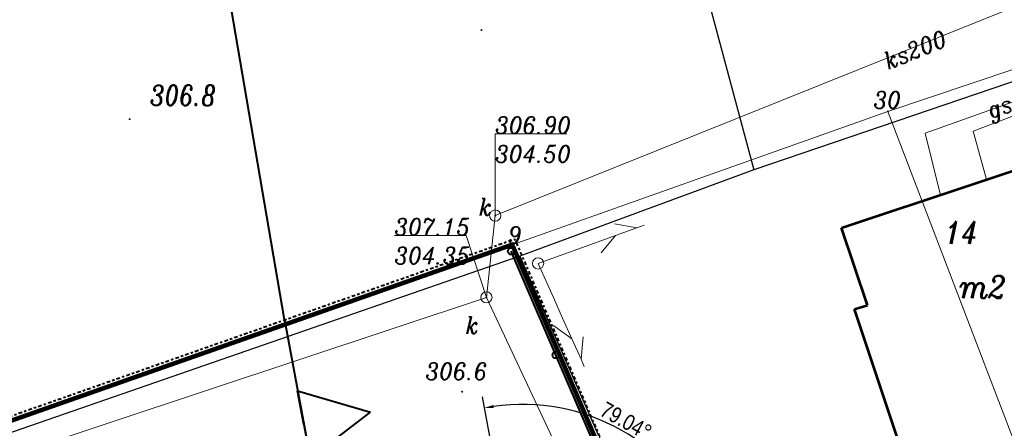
# Model space of a CAD drawing. Extents: x 779 to 3668, y -1329 to 9570.
# Tile 92 of 106: x 2179 to 2223, y -240 to -222. Entities that reach past the tile are written whole.
import ezdxf

# ---------------------------------------------------------------- set-up
doc = ezdxf.new("R2010")
doc.units = 0
for name, pattern in [('CENTER2', [1.125, 0.75, -0.125, 0.125, -0.125]), ('CIĄGłA', [0]), ('DGN Style 4', [0.3202, 0.16, -0.08, 0.0002, -0.08])]:
    doc.linetypes.add(name, pattern=pattern)
for name, color, linetype, lineweight in [('203-punkt graniczny', 7, 'Continuous', 0), ('203-punkt graniczny-Atr103', 7, 'Continuous', 0), ('219-działka ewidencyjna', 7, 'Continuous', 0), ('312-budynek ewidencyjny', 7, 'Continuous', 0), ('312-oznaczenie budynku ewidencyjnego', 7, 'Continuous', 0), ('312-oznaczenie budynku ewidencyjnego-Atr117', 7, 'Continuous', 0), ('AGP1_granica_opracow', 7, 'Continuous', 15), ('kanał technologiczny (linia)', 7, 'Continuous', 0), ('MPZP', 7, 'Continuous', 0), ('ogrodzenie trwałe (linia)', 7, 'Continuous', 0), ('przewód gazowy (linia)-SG', 7, 'Continuous', 0), ('przewód gazowy (linia)-SG-Atr1', 7, 'Continuous', 0), ('przewód kanalizacyjny (linia)-SK', 7, 'Continuous', 0), ('przewód kanalizacyjny (linia)-SK-Atr1', 7, 'Continuous', 0), ('przewód telekomunikacyjny (linia)-STPOW - symbol', 7, 'Continuous', 0), ('przewód wodociągowy (linia)-SW', 7, 'Continuous', 0), ('punkt o określonej wysokości (sieć kanalizacyjna)-SK', 7, 'Continuous', 0), ('punkt o określonej wysokości (sieć kanalizacyjna)-SK-Atr2', 7, 'Continuous', 0), ('punkt o określonej wysokości (sieć kanalizacyjna)-SK-Atr3', 7, 'Continuous', 0), ('RTPW01', 253, 'Continuous', 0), ('studzienka okrągła - przewód kanalizacyjny (punkt)-SK', 7, 'Continuous', 0), ('studzienka okrągła - przewód kanalizacyjny (punkt)-SK-Atr17', 7, 'Continuous', 0), ('słup (punkt)', 7, 'Continuous', 0), ('właz okrągły - siec kanalizacyjna (punkt)-SK', 7, 'Continuous', 0), ('właz okrągły - siec kanalizacyjna (punkt)-SK-Atr17', 7, 'Continuous', 0), ('zz-legenda', 7, 'Continuous', 13)]:
    doc.layers.add(name, color=color, linetype=linetype, lineweight=lineweight)
doc.layers.add('_a_ekran', color=250, linetype='Continuous')
doc.styles.add('ARIAL', font='ARIALN.TTF')
doc.styles.get("Standard").update_dxf_attribs({"font": 'arial.ttf'})
doc.styles.add('Style-ITALIC_1250', font='ITALIC_1250.shx')
doc.linetypes.add('902-500', pattern='A,3.75,[24,dgnlstyle-geo-mz.shx,S=0.002786,R=0,X=0,Y=0],3.75', length=7.5)
doc.dimstyles.new('z1do1', dxfattribs={"dimtxt": 0.7, "dimasz": 0.4, "dimexe": 0.5, "dimexo": 0.5, "dimgap": 0.1, "dimtad": 1, "dimrnd": 0.05, "dimzin": 0, "dimdsep": 46, "dimtxsty": 'ARIAL', "dimcen": 0.09, "dimazin": 0, "dimtfac": 1, "dimtofl": 0, "dimtmove": 0, "dimatfit": 3, "dimfxl": 1, "dimtolj": 1, "dimtzin": 0, "dimarcsym": 0})

# ---------------------------------------------------------------- blocks, each defined once
blk = doc.blocks.new('203')
at = {"linetype": 'Continuous', "lineweight": -2, "ltscale": 10}
h = blk.add_hatch(color=0, dxfattribs=at)
edge = h.paths.add_edge_path()
edge.add_arc((0, 0), 0.45, 0, 360)
blk = doc.blocks.new('PT01')
at = {"color": 0, "linetype": 'Continuous', "lineweight": 13, "ltscale": 10}
for p, q in [((46.5, 0), (37.84, 5)), ((6.5, 0), (0, 0)), ((6.5, 0), (16.5, 0)), ((16.5, 0), (26.5, 0)), ((26.5, 0), (36.5, 0)), ((36.5, 0), (27.84, -5)), ((36.5, 0), (46.5, 0)), ((46.5, 0), (50, 0))]:
    blk.add_line(p, q, dxfattribs=at)
blk = doc.blocks.new('US22')
at = {"color": 0, "linetype": 'Continuous', "lineweight": -2, "ltscale": 10}
blk.add_circle((0, 0), 2.5, dxfattribs=at)
blk = doc.blocks.new('PW01_1')
at = {"linetype": 'Continuous', "lineweight": 13, "ltscale": 10}
h = blk.add_hatch(color=0, dxfattribs=at)
edge = h.paths.add_edge_path()
edge.add_arc((0, 0), 0.45, 0, 360)
blk = doc.blocks.new('US15')
at = {"color": 0, "linetype": 'Continuous', "lineweight": -2, "ltscale": 10}
blk.add_circle((0, 0), 2.5, dxfattribs=at)
blk = doc.blocks.new('SM04')
at = {"color": 0, "linetype": 'Continuous', "lineweight": -2, "ltscale": 10}
blk.add_circle((0, 0), 2.5, dxfattribs=at)
blk = doc.blocks.new('RTPW01')
at = {"layer": 'RTPW01', "linetype": 'Continuous', "lineweight": 13, "true_color": 0x939598}
h = blk.add_hatch(color=252, dxfattribs=at)
edge = h.paths.add_edge_path()
edge.add_arc((0, 0), 0.045, 0, 360)
blk = doc.blocks.new('PZT MDCP podkład')
at = {"layer": '219-działka ewidencyjna', "color": 8, "linetype": 'Continuous', "lineweight": 13, "flags": 128}
for points in [[(2164.946, 147.386), (2151.846, 142.986)], [(2135.196, 137.086), (2151.846, 142.986)], [(2161.486, 117.806), (2151.846, 142.986)], [(2102.666, 125.666), (2135.196, 137.086)], [(2135.196, 137.086), (2141.506, 122.416)]]:
    blk.add_lwpolyline(points, dxfattribs=at)
at = {"layer": '312-budynek ewidencyjny', "color": 8, "linetype": 'Continuous', "lineweight": 53, "flags": 128}
for points in [[(2149.786, 137.826), (2161.166, 141.616)], [(2150.946, 134.416), (2149.786, 137.826)], [(2150.356, 134.226), (2150.946, 134.416)], [(2152.696, 127.236), (2150.356, 134.226)]]:
    blk.add_lwpolyline(points, dxfattribs=at)
at = {"layer": 'MPZP', "color": 8, "linetype": 'Continuous', "lineweight": 40}
blk.add_line((2125.102, 133.755), (2121.353, 155.757), dxfattribs=at)
at = {"layer": 'MPZP', "color": 8, "linetype": 'DGN Style 4', "lineweight": 40, "flags": 128}
blk.add_lwpolyline([(2105.951, 127.031), (2135.306, 137.337), (2141.691, 122.493), (2145.682, 112.37), (2151.584, 97.397), (2156.726, 83.081), (2162.409, 65.301), (2167.841, 43.184), (2173.517, 19.532), (2179.635, 13.841), (2188.833, 4.752), (2192.016, 1.92)], dxfattribs=at)
at = {"layer": 'MPZP', "color": 8, "linetype": 'Continuous', "lineweight": 40, "flags": 128}
for points in [[(2125.102, 133.755), (2146.578, 18.455), (2153.737, -8.653)], [(2125.965, 129.12), (2125.685, 130.62), (2128.914, 129.669)], [(2125.965, 129.12), (2126.244, 127.62), (2128.914, 129.669)]]:
    blk.add_lwpolyline(points, dxfattribs=at)
at = {"layer": 'ogrodzenie trwałe (linia)', "color": 8, "linetype": '902-500', "lineweight": 30, "flags": 128}
for points in [[(2140.199, 161.636), (2145.896, 140.406)], [(2201.026, 25.936), (2203.096, 26.226), (2196.526, 52.656), (2189.216, 78.326), (2185.026, 90.136), (2181.246, 100.996), (2180.716, 103.656), (2164.906, 146.866), (2145.896, 140.406), (2135.536, 136.576), (2142.946, 119.686), (2154.066, 91.526), (2156.856, 82.926), (2163.326, 62.136), (2173.076, 21.416), (2181.186, 20.276), (2186.806, 20.096), (2192.936, 20.706), (2195.036, 22.776), (2196.636, 25.266), (2198.206, 25.546)], [(2135.536, 136.576), (2102.086, 124.996)]]:
    blk.add_lwpolyline(points, dxfattribs=at)
at = {"layer": 'przewód gazowy (linia)-SG', "color": 8, "linetype": 'Continuous', "lineweight": 13, "flags": 128}
blk.add_lwpolyline([(2154.166, 139.286), (2153.496, 142.026), (2159.546, 144.176), (2164.466, 142.286)], dxfattribs=at)
at = {"layer": 'przewód kanalizacyjny (linia)-SK', "color": 8, "linetype": 'Continuous', "lineweight": 13, "flags": 128}
for points in [[(2134.056, 134.756), (2134.446, 138.376), (2166.646, 151.316), (2180.559, 156.216)], [(2072.621, 125.105), (2107.626, 128.936), (2109.186, 126.506), (2134.056, 134.756)], [(2134.056, 134.756), (2145.026, 111.386), (2152.366, 112.536)]]:
    blk.add_lwpolyline(points, dxfattribs=at)
at = {"layer": 'przewód wodociągowy (linia)-SW', "color": 8, "linetype": 'Continuous', "lineweight": 13, "flags": 128}
blk.add_lwpolyline([(2156.206, 139.966), (2155.616, 142.116), (2162.736, 144.816)], dxfattribs=at)
at = {"layer": 'punkt o określonej wysokości (sieć kanalizacyjna)-SK-Atr2', "color": 8, "lineweight": 13, "flags": 128}
for points in [[(2134.446, 138.376), (2134.446, 141.996), (2137.613, 141.996)], [(2134.056, 134.756), (2133.157, 137.495), (2129.984, 137.495)]]:
    blk.add_lwpolyline(points, dxfattribs=at)
at = {"layer": '203-punkt graniczny', "color": 8, "linetype": 'Continuous', "lineweight": 13, "xscale": 0.1, "yscale": 0.1, "zscale": 0.1}
for p in [(2151.846, 142.986), (2135.196, 137.086)]:
    blk.add_blockref('203', p, dxfattribs=at)
at = {"layer": 'przewód telekomunikacyjny (linia)-STPOW - symbol', "color": 8, "linetype": 'Continuous', "lineweight": 13, "xscale": 0.1, "yscale": 0.1, "zscale": 0.1}
for rotation in [19.849, 294.118]:
    blk.add_blockref('PT01', (2136.346, 136.256), dxfattribs=dict(at, rotation=rotation))
at = {"layer": 'punkt o określonej wysokości (sieć kanalizacyjna)-SK', "color": 8, "linetype": 'Continuous', "lineweight": 13, "xscale": 0.1, "yscale": 0.1, "zscale": 0.1}
for p in [(2134.446, 138.376), (2134.056, 134.756)]:
    blk.add_blockref('PW01_1', p, dxfattribs=at)
at = {"layer": 'RTPW01', "color": 8, "linetype": 'Continuous', "lineweight": 13}
for p in [(2133.837, 146.588), (2118.249, 142.646), (2132.977, 130.579)]:
    blk.add_blockref('RTPW01', p, dxfattribs=at)
at = {"layer": 'studzienka okrągła - przewód kanalizacyjny (punkt)-SK', "color": 8, "linetype": 'Continuous', "lineweight": 13, "xscale": 0.1, "yscale": 0.1, "zscale": 0.1}
blk.add_blockref('US15', (2134.446, 138.376), dxfattribs=at)
at = {"layer": 'słup (punkt)', "color": 8, "linetype": 'Continuous', "lineweight": 13, "xscale": 0.1, "yscale": 0.1, "zscale": 0.1}
blk.add_blockref('SM04', (2136.346, 136.256), dxfattribs=at)
at = {"layer": 'właz okrągły - siec kanalizacyjna (punkt)-SK', "color": 8, "linetype": 'Continuous', "lineweight": 13, "xscale": 0.1, "yscale": 0.1, "zscale": 0.1}
blk.add_blockref('US22', (2134.056, 134.756), dxfattribs=at)
at = {"layer": '203-punkt graniczny-Atr103', "color": 8, "lineweight": 13, "char_height": 0.75, "attachment_point": 7, "line_spacing_factor": 0.6}
for s, insert in [('\\FITALIC_1250;\\H1x;\\W0.9;30', (2151.208, 143.123)), ('\\FITALIC_1250;\\H1x;\\W0.9;9', (2135.008, 137.132))]:
    blk.add_mtext(s, dxfattribs=dict(at, insert=insert))
at = {"layer": '312-oznaczenie budynku ewidencyjnego', "color": 8, "linetype": 'Continuous', "lineweight": 13, "insert": (2154.386, 137.123), "char_height": 1, "attachment_point": 7, "line_spacing_factor": 0.6}
blk.add_mtext('\\FITALIC_1250;\\H1x;\\W0.79;14', dxfattribs=at)
at = {"layer": '312-oznaczenie budynku ewidencyjnego-Atr117', "color": 8, "lineweight": 13, "insert": (2155.006, 134.713), "char_height": 1, "attachment_point": 7, "line_spacing_factor": 0.6}
blk.add_mtext('\\FITALIC_1250;\\H1x;\\W0.9;m2', dxfattribs=at)
at = {"layer": 'przewód gazowy (linia)-SG-Atr1', "color": 8, "lineweight": 13, "insert": (2156.328, 142.899), "char_height": 0.75, "attachment_point": 4, "rotation": 19.45, "line_spacing_factor": 0.6}
blk.add_mtext('\\FITALIC_1250;\\H1x;\\W0.9;gs25', dxfattribs=at)
at = {"layer": 'przewód kanalizacyjny (linia)-SK-Atr1', "color": 8, "lineweight": 13, "insert": (2151.713, 145.18), "char_height": 0.75, "attachment_point": 4, "rotation": 21.893, "line_spacing_factor": 0.6}
blk.add_mtext('\\FITALIC_1250;\\H1x;\\W0.9;ks200', dxfattribs=at)
at = {"layer": 'punkt o określonej wysokości (sieć kanalizacyjna)-SK-Atr2', "color": 8, "lineweight": 13, "char_height": 0.75, "attachment_point": 7, "line_spacing_factor": 0.6}
for s, insert in [('\\FITALIC_1250;\\H1x;\\W0.9;306.90', (2134.446, 142.004)), ('\\FITALIC_1250;\\H1x;\\W0.9;307.15', (2129.984, 137.503))]:
    blk.add_mtext(s, dxfattribs=dict(at, insert=insert))
at = {"layer": 'punkt o określonej wysokości (sieć kanalizacyjna)-SK-Atr3', "color": 8, "lineweight": 13, "char_height": 0.75, "attachment_point": 7, "line_spacing_factor": 0.6}
for s, insert in [('\\FITALIC_1250;\\H1x;\\W0.9;304.50', (2134.446, 140.728)), ('\\FITALIC_1250;\\H1x;\\W0.9;304.35', (2129.984, 136.228))]:
    blk.add_mtext(s, dxfattribs=dict(at, insert=insert))
at = {"layer": 'RTPW01', "color": 8, "linetype": 'Continuous', "lineweight": 13, "style": 'Style-ITALIC_1250', "width": 0.9}
blk.add_text('306.6', height=0.75, dxfattribs=at).set_placement((2131.359, 131.106))
at = {"layer": 'RTPW01', "color": 8, "linetype": 'Continuous', "lineweight": 13, "insert": (2119.149, 143.246), "char_height": 0.9, "attachment_point": 7, "line_spacing_factor": 3.933333, "style": 'Style-ITALIC_1250'}
blk.add_mtext('\\H1x;\\W0.8;306.8\\P', dxfattribs=at)
at = {"layer": 'studzienka okrągła - przewód kanalizacyjny (punkt)-SK-Atr17', "color": 8, "lineweight": 13, "insert": (2133.726, 138.386), "char_height": 0.75, "attachment_point": 7, "line_spacing_factor": 0.6}
blk.add_mtext('\\FITALIC_1250;\\H1x;\\W0.9;k', dxfattribs=at)
at = {"layer": 'właz okrągły - siec kanalizacyjna (punkt)-SK-Atr17', "color": 8, "lineweight": 13, "insert": (2133.136, 133.146), "char_height": 0.75, "attachment_point": 7, "line_spacing_factor": 0.6}
blk.add_mtext('\\FITALIC_1250;\\H1x;\\W0.9;k', dxfattribs=at)
blk = doc.blocks.new('ekran akustyczny')
at = {"layer": '_a_ekran', "color": 7, "lineweight": 40, "ltscale": 0.01}
blk.add_lwpolyline([(-3747.094, 2864.572), (-3745.082, 2885.182), (-3742.991, 2907.847), (-3742.554, 2926.49), (-3742.737, 2941.689), (-3743.422, 2957.763), (-3743.49, 2959.353), (-3743.703, 2964.352), (-3743.939, 2969.345), (-3745.039, 2984.304)], dxfattribs=at)
for centre in [(-3745.039, 2984.304), (-3744.672, 2979.318)]:
    blk.add_circle(centre, 0.15, dxfattribs=at)
blk = doc.blocks.new('*D1448')
at = {"layer": 'Defpoints', "color": 0, "transparency": 16777216}
for p in [(2207.668, -241.473), (2200.674, -243.275), (2206.242, -246.357), (2201.59, -248.191)]:
    blk.add_point(p, dxfattribs=at)
at = {"layer": 'zz-legenda', "color": 0, "lineweight": -2, "transparency": 16777216}
for p, q in [((2200.583, -242.784), (2199.839, -238.794)), ((2206.707, -246.173), (2210.483, -244.685))]:
    blk.add_line(p, q, dxfattribs=at)
blk.add_arc((2201.59, -248.191), 9.059, 24.0479, 98.0238, dxfattribs=at)
at = {"layer": 'zz-legenda', "color": 0, "transparency": 16777216}
for points in [[(2200.336, -239.286), (2200.315, -239.155), (2199.931, -239.285)], [(2209.924, -244.473), (2209.801, -244.525), (2210.018, -244.868)]]:
    blk.add_solid(points, dxfattribs=at)
at = {"layer": 'zz-legenda', "color": 0, "transparency": 16777216, "insert": (2206.199, -239.865), "char_height": 0.7, "attachment_point": 5, "rotation": 331.0359, "style": 'ARIAL'}
blk.add_mtext('\\A1;79.04°', dxfattribs=at)

msp = doc.modelspace()

# ---------------------------------------------------------------- linework, layer by layer
at = {"layer": 'AGP1_granica_opracow', "color": 5, "linetype": 'CENTER2', "lineweight": 9, "ltscale": 5, "const_width": 0.2}
msp.add_lwpolyline([(2207.465, -246.73), (2201.155, -232.06), (2168.625, -243.48), (2167.595, -243.84), (2162.625, -245.59), (2166.545, -265.88), (2169.935, -283.36)], dxfattribs=at)

# ---------------------------------------------------------------- block references
at = {"rotation": 19.06936651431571}
msp.add_blockref('ekran akustyczny', (6715.651, -1829.334), dxfattribs=at)
at = {"layer": 'kanał technologiczny (linia)', "color": 18, "linetype": 'CIĄGłA', "lineweight": 5, "true_color": 0x000000}
msp.add_blockref('PZT MDCP podkład', (65.959, -369.147), dxfattribs=at)

# ---------------------------------------------------------------- dimensions: what is measured, and where the dimension line sits
at = {"layer": 'zz-legenda'}
dim = msp.add_angular_dim_3p(base=(2207.668, -241.473), center=(2201.59, -248.191), p1=(2206.242, -246.357), p2=(2200.674, -243.275), dimstyle='z1do1', dxfattribs=at)
dim.commit()
dim.dimension.update_dxf_attribs({"geometry": '*D1448', "text_midpoint": (2206.199, -239.865)})

doc.saveas('drawing.dxf')
